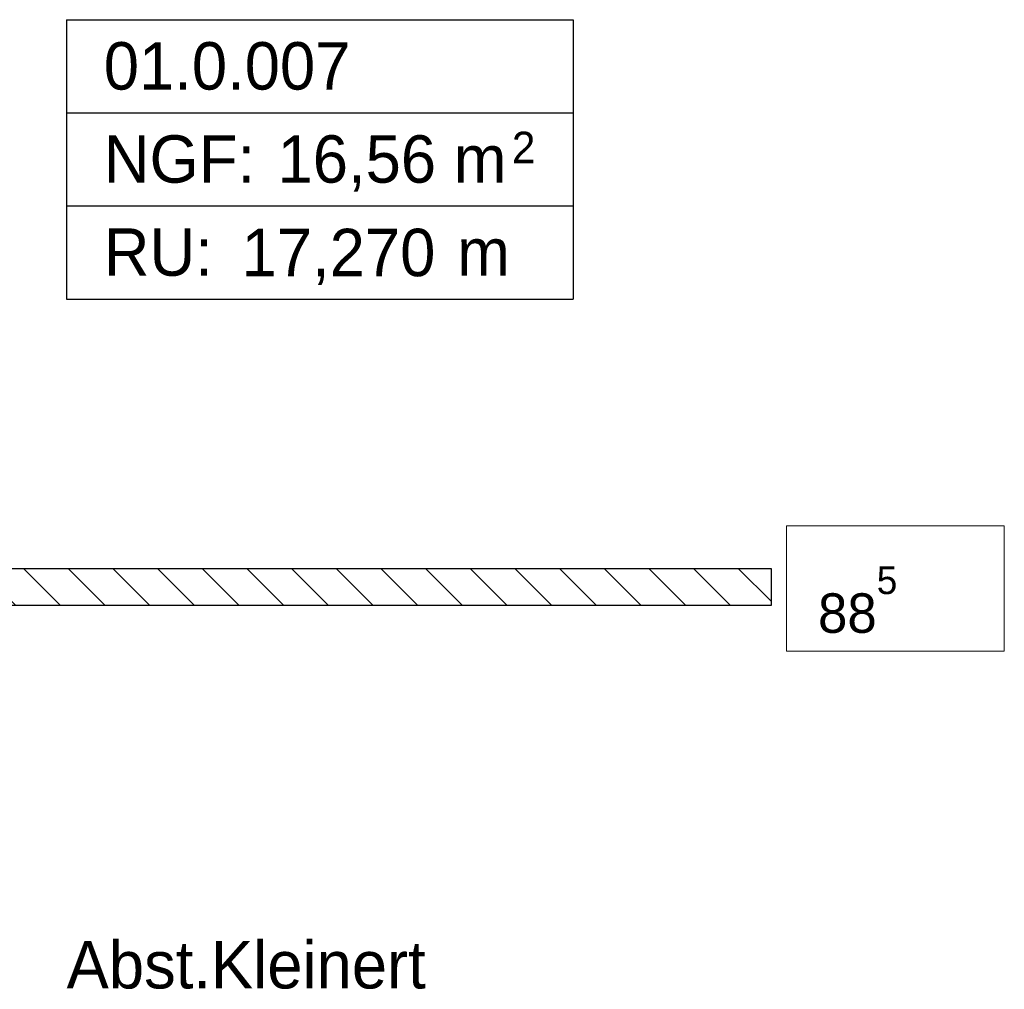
# Model space of a CAD drawing. Extents: x -73 to 359, y -4 to 85.
# Tile 31 of 149: x -31 to -28, y 37 to 40. Entities that reach past the tile are written whole.
import ezdxf

# ---------------------------------------------------------------- set-up
doc = ezdxf.new("R2010")
doc.units = 0
doc.header["$MEASUREMENT"] = 0
for name, color, linetype in [('0._EG_7_P_ZE_TEXT', 7, 'Continuous'), ('0._EG_7_R_NT_INNENWAND', 7, 'Continuous'), ('0._EG_7_Räume', 7, 'Continuous')]:
    doc.layers.add(name, color=color, linetype=linetype)
doc.styles.add('ERSTELLTER_STIL_1', font='txt')
doc.styles.add('ERSTELLTER_STIL_3', font='txt')

msp = doc.modelspace()

# ---------------------------------------------------------------- hatches: boundary and pattern name
at = {"layer": '0._EG_7_R_NT_INNENWAND', "linetype": 'Continuous', "ltscale": 1000}
h = msp.add_hatch(dxfattribs=at)
h.set_pattern_fill('MW_Porenbeton_0007', color=256, style=0, pattern_type=2)
h.set_pattern_definition([(135, (0, 0), (0.07071068, 0.07071068), [])])
h.paths.add_polyline_path([(-32.2787, 38.32), (-32.2787, 38.205), (-28.5996, 38.205), (-28.5996, 38.32)], flags=0)

# ---------------------------------------------------------------- linework, layer by layer
at = {"layer": '0._EG_7_P_ZE_TEXT', "color": 255, "linetype": 'Continuous', "lineweight": 18, "ltscale": 1000}
for p, q in [((-27.8621, 38.4561), (-28.5519, 38.4561)), ((-28.5519, 38.4561), (-28.5519, 38.0596)), ((-27.8621, 38.0596), (-27.8621, 38.4561)), ((-28.5519, 38.0596), (-27.8621, 38.0596))]:
    msp.add_line(p, q, dxfattribs=at)
at = {"layer": '0._EG_7_R_NT_INNENWAND', "linetype": 'Continuous', "ltscale": 1000}
for p, q in [((-28.5996, 38.32), (-32.2787, 38.32)), ((-28.5996, 38.205), (-28.5996, 38.32)), ((-32.2787, 38.205), (-28.5996, 38.205))]:
    msp.add_line(p, q, dxfattribs=at)
at = {"layer": '0._EG_7_Räume', "linetype": 'Continuous', "ltscale": 1000}
for p, q in [((-30.8306, 40.0577), (-30.8306, 39.1738)), ((-30.8306, 40.0577), (-29.2271, 40.0577)), ((-29.2271, 40.0577), (-29.2271, 39.1738)), ((-30.8306, 39.7631), (-29.2271, 39.7631)), ((-30.8306, 39.4684), (-29.2271, 39.4684)), ((-30.8306, 39.1738), (-29.2271, 39.1738))]:
    msp.add_line(p, q, dxfattribs=at)

# ---------------------------------------------------------------- texts
at = {"layer": '0._EG_7_P_ZE_TEXT', "linetype": 'Continuous', "insert": (-28.4519, 38.3275), "char_height": 0.125, "attachment_point": 1, "style": 'ERSTELLTER_STIL_1'}
msp.add_mtext('{88\\A1{\\H0.7x;\\S5^  ;}}', dxfattribs=at)
at = {"layer": '0._EG_7_Räume', "linetype": 'Continuous'}
for s, insert, char_height, attachment_point, style in [('{01.0.007 }', (-30.7128, 39.9866), 0.15, 1, 'ERSTELLTER_STIL_1'), ('{NGF: }', (-30.7128, 39.6919), 0.15, 1, 'ERSTELLTER_STIL_1'), ('{16,56 m}', (-30.1628, 39.6919), 0.15, 1, 'ERSTELLTER_STIL_1'), ('{2}', (-29.4209, 39.7034), 0.1, 1, 'ERSTELLTER_STIL_1'), ('{RU: }', (-30.7128, 39.3973), 0.15, 1, 'ERSTELLTER_STIL_1'), ('{17,270}', (-30.2766, 39.2182), 0.15, 7, 'ERSTELLTER_STIL_1'), ('{ m}', (-29.6499, 39.3973), 0.15, 1, 'ERSTELLTER_STIL_1'), ('{Abst.Kleinert}', (-30.8306, 37.1421), 0.15, 1, 'ERSTELLTER_STIL_3')]:
    msp.add_mtext(s, dxfattribs=dict(at, insert=insert, char_height=char_height, attachment_point=attachment_point, style=style))

doc.saveas('drawing.dxf')
